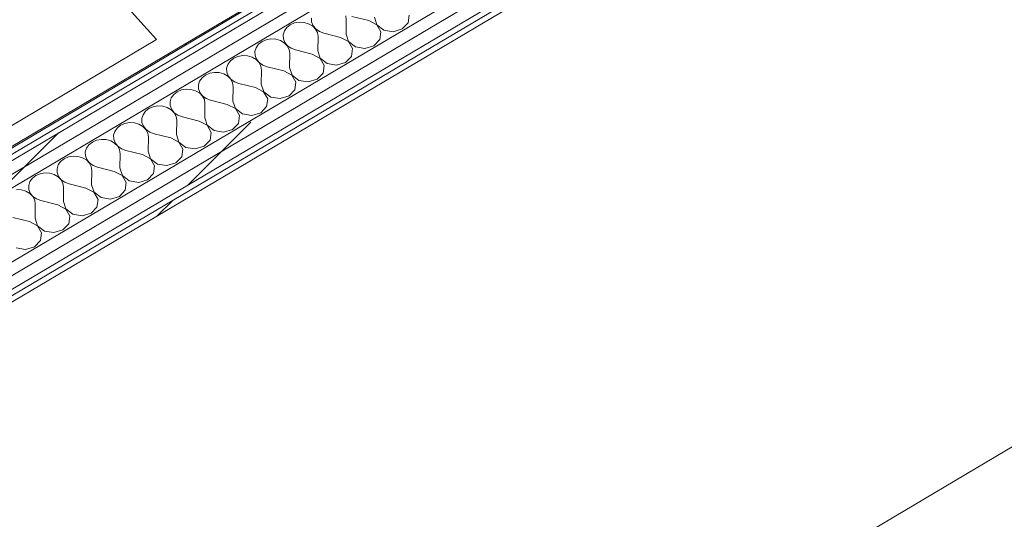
# Model space of a CAD drawing. Header units: millimetres. Extents: x -36631 to 27388, y -24993 to 6945.
# Tile 146 of 256: x 2478 to 3474, y -16258 to -15753. Entities that reach past the tile are written whole.
import ezdxf

# ---------------------------------------------------------------- set-up
doc = ezdxf.new("R2010")
doc.units = ezdxf.units.MM
doc.header["$MEASUREMENT"] = 0
doc.linetypes.add('Wipeout_Contour', pattern=[1000, 0, -1000])
for name, color, linetype in [('14_PAV_Paviment existent', 7, 'Continuous'), ('Nuevo_08_E_Envans secs', 7, 'Continuous'), ('Nuevo_09_EI_Mobiliari general', 7, 'Continuous')]:
    doc.layers.add(name, color=color, linetype=linetype)
for name, color, linetype, lineweight in [('14_PAV_Paviment existent_Pluma_Nº__89', 7, 'Continuous', 5), ('Nuevo_08_E_Envans secs_Pluma_Nº__1', 7, 'Continuous', 5), ('Nuevo_09_EI_Mobiliari general_Pluma_Nº__1', 7, 'Continuous', 5), ('Nuevo_09_EI_Mobiliari general_Pluma_Nº__24', 252, 'Continuous', 5)]:
    doc.layers.add(name, color=color, linetype=linetype, lineweight=lineweight)
for name, color, linetype, lineweight, true_color in [('Nuevo_08_E_Envans secs_Pluma_Nº__102', 7, 'Continuous', 5, 0xcccccc), ('Nuevo_08_E_Envans secs_Pluma_Nº__171', 171, 'Continuous', 13, 0xaaaaff), ('Nuevo_08_E_Envans secs_Pluma_Nº__177', 7, 'Continuous', 15, 0xf7e046)]:
    doc.layers.add(name, color=color, linetype=linetype, lineweight=lineweight, true_color=true_color)
pattern_1 = [(45, (0, 0), (-183.8478, 183.8478), [195, -65]), (45, (7e-14, 183.85), (-183.8478, 183.8478), [195, -65])]

# ---------------------------------------------------------------- blocks, each defined once
blk = doc.blocks.new('Elem Sección_150_1')
at = {"layer": 'Nuevo_09_EI_Mobiliari general_Pluma_Nº__1', "color": 7, "linetype": 'Continuous', "lineweight": 5}
blk.add_line((2646.07, -15776.96), (2646.07, -15778.4), dxfattribs=at)
at = {"layer": 'Nuevo_09_EI_Mobiliari general_Pluma_Nº__24', "color": 252, "linetype": 'Continuous', "lineweight": 5}
for p, q in [((2445.24, -15581.29), (2616.42, -15773.14)), ((2616.42, -15773.14), (2339.19, -15937.06))]:
    blk.add_line(p, q, dxfattribs=at)
at = {"layer": 'Nuevo_09_EI_Mobiliari general_Pluma_Nº__24', "color": 252, "linetype": 'Continuous', "lineweight": 5, "flags": 128}
blk.add_lwpolyline([(4203.96, -14855.81), (3892.38, -15040.04), (3580.8, -15224.27), (3269.22, -15408.5), (2957.65, -15592.73), (2646.07, -15776.96), (2334.49, -15961.2), (2022.91, -16145.43)], dxfattribs=at)
blk = doc.blocks.new('*X179')
at = {"layer": 'Nuevo_08_E_Envans secs_Pluma_Nº__102', "color": 254, "linetype": 'Continuous', "lineweight": 5, "true_color": 0xcccccc}
for p, q in [((2808.52, -15753.04), (2807.92, -15749.1)), ((2831.15, -15753.89), (2814.24, -15749.66)), ((2870.92, -15756.16), (2872, -15748.34)), ((2751.82, -15758.14), (2748.31, -15760.89)), ((2756.13, -15756.26), (2751.82, -15758.14)), ((2760.9, -15755.42), (2756.13, -15756.26)), ((2765.77, -15755.67), (2760.9, -15755.42)), ((2770.37, -15756.99), (2765.77, -15755.67)), ((2774.35, -15759.29), (2770.37, -15756.99)), ((2773.26, -15751.24), (2773.39, -15755.21)), ((2773.39, -15755.21), (2774.85, -15759)), ((2777.41, -15762.39), (2774.35, -15759.29)), ((2774.85, -15759), (2777.52, -15762.32)), ((2808.26, -15767.44), (2808.52, -15753.04)), ((2839.26, -15758.17), (2831.15, -15753.89)), ((2836.87, -15750.5), (2839.37, -15758.1)), ((2843.39, -15765.28), (2839.26, -15758.17)), ((2839.37, -15758.1), (2846.41, -15763.49)), ((2864.96, -15762.35), (2870.92, -15756.16)), ((2745.86, -15764.33), (2744.65, -15768.18)), ((2744.65, -15768.18), (2744.78, -15772.15)), ((2748.31, -15760.89), (2745.86, -15764.33)), ((2779.31, -15766.04), (2777.41, -15762.39)), ((2777.52, -15762.32), (2781.21, -15764.92)), ((2779.91, -15769.99), (2779.31, -15766.04)), ((2779.65, -15784.38), (2779.91, -15769.99)), ((2781.21, -15764.92), (2785.63, -15766.6)), ((2802.54, -15770.83), (2785.63, -15766.6)), ((2808.26, -15767.44), (2810.76, -15775.04)), ((2842.31, -15773.1), (2843.39, -15765.28)), ((2846.41, -15763.49), (2855.88, -15765.06)), ((2855.88, -15765.06), (2864.96, -15762.35)), ((2719.7, -15777.84), (2717.25, -15781.27)), ((2723.22, -15775.08), (2719.7, -15777.84)), ((2727.52, -15773.21), (2723.22, -15775.08)), ((2732.29, -15772.36), (2727.52, -15773.21)), ((2737.16, -15772.61), (2732.29, -15772.36)), ((2741.76, -15773.94), (2737.16, -15772.61)), ((2745.74, -15776.23), (2741.76, -15773.94)), ((2744.78, -15772.15), (2746.24, -15775.94)), ((2748.8, -15779.33), (2745.74, -15776.23)), ((2746.24, -15775.94), (2748.92, -15779.26)), ((2750.7, -15782.99), (2748.8, -15779.33)), ((2748.92, -15779.26), (2752.6, -15781.86)), ((2810.65, -15775.11), (2802.54, -15770.83)), ((2814.78, -15782.22), (2810.65, -15775.11)), ((2810.76, -15775.04), (2817.8, -15780.43)), ((2827.27, -15782), (2836.35, -15779.29)), ((2836.35, -15779.29), (2842.31, -15773.1)), ((2698.91, -15790.15), (2694.61, -15792.02)), ((2703.68, -15789.3), (2698.91, -15790.15)), ((2708.55, -15789.55), (2703.68, -15789.3)), ((2713.15, -15790.88), (2708.55, -15789.55)), ((2717.25, -15781.27), (2716.04, -15785.12)), ((2716.04, -15785.12), (2716.17, -15789.09)), ((2716.17, -15789.09), (2717.63, -15792.88)), ((2751.3, -15786.93), (2750.7, -15782.99)), ((2751.05, -15801.32), (2751.3, -15786.93)), ((2752.6, -15781.86), (2757.03, -15783.54)), ((2773.93, -15787.77), (2757.03, -15783.54)), ((2782.04, -15792.05), (2773.93, -15787.77)), ((2779.65, -15784.38), (2782.16, -15791.98)), ((2807.74, -15796.23), (2813.71, -15790.04)), ((2813.71, -15790.04), (2814.78, -15782.22)), ((2817.8, -15780.43), (2827.27, -15782)), ((2688.64, -15798.21), (2687.44, -15802.06)), ((2691.1, -15794.78), (2688.64, -15798.21)), ((2694.61, -15792.02), (2691.1, -15794.78)), ((2717.13, -15793.17), (2713.15, -15790.88)), ((2720.19, -15796.27), (2717.13, -15793.17)), ((2717.63, -15792.88), (2720.31, -15796.2)), ((2722.1, -15799.93), (2720.19, -15796.27)), ((2720.31, -15796.2), (2724, -15798.8)), ((2722.7, -15803.87), (2722.1, -15799.93)), ((2724, -15798.8), (2728.42, -15800.48)), ((2786.18, -15799.16), (2782.04, -15792.05)), ((2782.16, -15791.98), (2789.2, -15797.37)), ((2785.1, -15806.98), (2786.18, -15799.16)), ((2789.2, -15797.37), (2798.67, -15798.95)), ((2798.67, -15798.95), (2807.74, -15796.23)), ((2666, -15808.96), (2662.49, -15811.72)), ((2670.31, -15807.09), (2666, -15808.96)), ((2675.08, -15806.25), (2670.31, -15807.09)), ((2679.95, -15806.5), (2675.08, -15806.25)), ((2684.55, -15807.82), (2679.95, -15806.5)), ((2688.53, -15810.12), (2684.55, -15807.82)), ((2687.44, -15802.06), (2687.57, -15806.03)), ((2687.57, -15806.03), (2689.02, -15809.82)), ((2691.59, -15813.21), (2688.53, -15810.12)), ((2689.02, -15809.82), (2691.7, -15813.14)), ((2722.44, -15818.26), (2722.7, -15803.87)), ((2745.32, -15804.71), (2728.42, -15800.48)), ((2753.43, -15808.99), (2745.32, -15804.71)), ((2751.05, -15801.32), (2753.55, -15808.92)), ((2757.57, -15816.1), (2753.43, -15808.99)), ((2753.55, -15808.92), (2760.59, -15814.31)), ((2779.13, -15813.17), (2785.1, -15806.98)), ((2660.04, -15815.15), (2658.83, -15819)), ((2658.83, -15819), (2658.96, -15822.97)), ((2662.49, -15811.72), (2660.04, -15815.15)), ((2693.49, -15816.87), (2691.59, -15813.21)), ((2691.7, -15813.14), (2695.39, -15815.74)), ((2694.09, -15820.81), (2693.49, -15816.87)), ((2695.39, -15815.74), (2699.81, -15817.42)), ((2716.72, -15821.65), (2699.81, -15817.42)), ((2722.44, -15818.26), (2724.94, -15825.86)), ((2756.49, -15823.92), (2757.57, -15816.1)), ((2760.59, -15814.31), (2770.06, -15815.89)), ((2770.06, -15815.89), (2779.13, -15813.17)), ((2633.88, -15828.66), (2631.43, -15832.09)), ((2637.39, -15825.9), (2633.88, -15828.66)), ((2641.7, -15824.03), (2637.39, -15825.9)), ((2646.47, -15823.19), (2641.7, -15824.03)), ((2651.34, -15823.44), (2646.47, -15823.19)), ((2655.94, -15824.76), (2651.34, -15823.44)), ((2659.92, -15827.06), (2655.94, -15824.76)), ((2658.96, -15822.97), (2660.42, -15826.76)), ((2662.98, -15830.15), (2659.92, -15827.06)), ((2660.42, -15826.76), (2663.09, -15830.08)), ((2664.88, -15833.81), (2662.98, -15830.15)), ((2663.09, -15830.08), (2666.78, -15832.68)), ((2693.83, -15835.21), (2694.09, -15820.81)), ((2724.83, -15825.93), (2716.72, -15821.65)), ((2728.96, -15833.04), (2724.83, -15825.93)), ((2724.94, -15825.86), (2731.98, -15831.25)), ((2741.45, -15832.83), (2750.53, -15830.11)), ((2750.53, -15830.11), (2756.49, -15823.92)), ((2617.86, -15840.13), (2613.09, -15840.97)), ((2622.73, -15840.38), (2617.86, -15840.13)), ((2631.43, -15832.09), (2630.22, -15835.94)), ((2630.22, -15835.94), (2630.35, -15839.91)), ((2630.35, -15839.91), (2631.81, -15843.7)), ((2665.48, -15837.75), (2664.88, -15833.81)), ((2665.22, -15852.15), (2665.48, -15837.75)), ((2666.78, -15832.68), (2671.2, -15834.36)), ((2688.11, -15838.59), (2671.2, -15834.36)), ((2696.22, -15842.87), (2688.11, -15838.59)), ((2693.83, -15835.21), (2696.34, -15842.8)), ((2727.88, -15840.86), (2728.96, -15833.04)), ((2731.98, -15831.25), (2741.45, -15832.83)), ((2602.82, -15849.03), (2601.61, -15852.88)), ((2605.27, -15845.6), (2602.82, -15849.03)), ((2608.79, -15842.84), (2605.27, -15845.6)), ((2613.09, -15840.97), (2608.79, -15842.84)), ((2627.33, -15841.7), (2622.73, -15840.38)), ((2631.31, -15844), (2627.33, -15841.7)), ((2634.37, -15847.09), (2631.31, -15844)), ((2631.81, -15843.7), (2634.49, -15847.02)), ((2636.27, -15850.75), (2634.37, -15847.09)), ((2634.49, -15847.02), (2638.18, -15849.62)), ((2638.18, -15849.62), (2642.6, -15851.3)), ((2700.35, -15849.98), (2696.22, -15842.87)), ((2696.34, -15842.8), (2703.37, -15848.2)), ((2699.28, -15857.8), (2700.35, -15849.98)), ((2703.37, -15848.2), (2712.85, -15849.77)), ((2712.85, -15849.77), (2721.92, -15847.05)), ((2721.92, -15847.05), (2727.88, -15840.86)), ((2580.18, -15859.78), (2576.67, -15862.54)), ((2584.48, -15857.91), (2580.18, -15859.78)), ((2589.25, -15857.07), (2584.48, -15857.91)), ((2594.12, -15857.32), (2589.25, -15857.07)), ((2598.72, -15858.64), (2594.12, -15857.32)), ((2602.7, -15860.94), (2598.72, -15858.64)), ((2601.61, -15852.88), (2601.74, -15856.85)), ((2601.74, -15856.85), (2603.2, -15860.64)), ((2636.88, -15854.69), (2636.27, -15850.75)), ((2636.62, -15869.09), (2636.88, -15854.69)), ((2659.5, -15855.53), (2642.6, -15851.3)), ((2667.61, -15859.81), (2659.5, -15855.53)), ((2665.22, -15852.15), (2667.73, -15859.75)), ((2671.75, -15866.93), (2667.61, -15859.81)), ((2667.73, -15859.75), (2674.77, -15865.14)), ((2693.31, -15864), (2699.28, -15857.8)), ((2574.21, -15865.98), (2573.01, -15869.82)), ((2573.01, -15869.82), (2573.14, -15873.8)), ((2576.67, -15862.54), (2574.21, -15865.98)), ((2605.76, -15864.03), (2602.7, -15860.94)), ((2603.2, -15860.64), (2605.88, -15863.97)), ((2607.67, -15867.69), (2605.76, -15864.03)), ((2605.88, -15863.97), (2609.57, -15866.57)), ((2608.27, -15871.63), (2607.67, -15867.69)), ((2609.57, -15866.57), (2613.99, -15868.25)), ((2630.89, -15872.48), (2613.99, -15868.25)), ((2636.62, -15869.09), (2639.12, -15876.69)), ((2670.67, -15874.75), (2671.75, -15866.93)), ((2674.77, -15865.14), (2684.24, -15866.71)), ((2684.24, -15866.71), (2693.31, -15864)), ((2548.06, -15879.48), (2545.61, -15882.92)), ((2551.57, -15876.73), (2548.06, -15879.48)), ((2555.88, -15874.85), (2551.57, -15876.73)), ((2560.65, -15874.01), (2555.88, -15874.85)), ((2565.52, -15874.26), (2560.65, -15874.01)), ((2570.12, -15875.58), (2565.52, -15874.26)), ((2574.1, -15877.88), (2570.12, -15875.58)), ((2573.14, -15873.8), (2574.6, -15877.59)), ((2577.16, -15880.98), (2574.1, -15877.88)), ((2574.6, -15877.59), (2577.27, -15880.91)), ((2608.01, -15886.03), (2608.27, -15871.63)), ((2639.01, -15876.76), (2630.89, -15872.48)), ((2643.14, -15883.87), (2639.01, -15876.76)), ((2639.12, -15876.69), (2646.16, -15882.08)), ((2664.7, -15880.94), (2670.67, -15874.75)), ((2545.61, -15882.92), (2544.4, -15886.77)), ((2544.4, -15886.77), (2544.53, -15890.74)), ((2579.06, -15884.63), (2577.16, -15880.98)), ((2577.27, -15880.91), (2580.96, -15883.51)), ((2579.66, -15888.58), (2579.06, -15884.63)), ((2579.4, -15902.97), (2579.66, -15888.58)), ((2580.96, -15883.51), (2585.38, -15885.19)), ((2602.29, -15889.42), (2585.38, -15885.19)), ((2610.4, -15893.7), (2602.29, -15889.42)), ((2608.01, -15886.03), (2610.51, -15893.63)), ((2642.06, -15891.69), (2643.14, -15883.87)), ((2646.16, -15882.08), (2655.63, -15883.65)), ((2655.63, -15883.65), (2664.7, -15880.94)), ((2517, -15899.86), (2515.79, -15903.71)), ((2519.45, -15896.42), (2517, -15899.86)), ((2522.96, -15893.67), (2519.45, -15896.42)), ((2527.27, -15891.8), (2522.96, -15893.67)), ((2532.04, -15890.95), (2527.27, -15891.8)), ((2536.91, -15891.2), (2532.04, -15890.95)), ((2541.51, -15892.53), (2536.91, -15891.2)), ((2545.49, -15894.82), (2541.51, -15892.53)), ((2544.53, -15890.74), (2545.99, -15894.53)), ((2548.55, -15897.92), (2545.49, -15894.82)), ((2545.99, -15894.53), (2548.66, -15897.85)), ((2550.45, -15901.57), (2548.55, -15897.92)), ((2548.66, -15897.85), (2552.35, -15900.45)), ((2614.53, -15900.81), (2610.4, -15893.7)), ((2610.51, -15893.63), (2617.55, -15899.02)), ((2617.55, -15899.02), (2627.02, -15900.59)), ((2627.02, -15900.59), (2636.1, -15897.88)), ((2636.1, -15897.88), (2642.06, -15891.69)), ((2498.66, -15908.74), (2494.36, -15910.61)), ((2503.43, -15907.89), (2498.66, -15908.74)), ((2508.3, -15908.14), (2503.43, -15907.89)), ((2512.9, -15909.47), (2508.3, -15908.14)), ((2516.88, -15911.76), (2512.9, -15909.47)), ((2515.79, -15903.71), (2515.92, -15907.68)), ((2515.92, -15907.68), (2517.38, -15911.47)), ((2551.05, -15905.52), (2550.45, -15901.57)), ((2550.79, -15919.91), (2551.05, -15905.52)), ((2552.35, -15900.45), (2556.77, -15902.13)), ((2573.68, -15906.36), (2556.77, -15902.13)), ((2581.79, -15910.64), (2573.68, -15906.36)), ((2579.4, -15902.97), (2581.91, -15910.57)), ((2607.49, -15914.82), (2613.46, -15908.63)), ((2613.46, -15908.63), (2614.53, -15900.81)), ((2488.39, -15916.8), (2487.18, -15920.65)), ((2490.84, -15913.37), (2488.39, -15916.8)), ((2494.36, -15910.61), (2490.84, -15913.37)), ((2519.94, -15914.86), (2516.88, -15911.76)), ((2517.38, -15911.47), (2520.06, -15914.79)), ((2521.84, -15918.52), (2519.94, -15914.86)), ((2520.06, -15914.79), (2523.75, -15917.39)), ((2522.45, -15922.46), (2521.84, -15918.52)), ((2523.75, -15917.39), (2528.17, -15919.07)), ((2545.07, -15923.3), (2528.17, -15919.07)), ((2585.92, -15917.75), (2581.79, -15910.64)), ((2581.91, -15910.57), (2588.95, -15915.96)), ((2584.85, -15925.57), (2585.92, -15917.75)), ((2588.95, -15915.96), (2598.42, -15917.54)), ((2598.42, -15917.54), (2607.49, -15914.82)), ((2479.69, -15925.08), (2474.82, -15924.83)), ((2484.29, -15926.41), (2479.69, -15925.08)), ((2488.28, -15928.71), (2484.29, -15926.41)), ((2487.18, -15920.65), (2487.31, -15924.62)), ((2487.31, -15924.62), (2488.77, -15928.41)), ((2491.33, -15931.8), (2488.28, -15928.71)), ((2488.77, -15928.41), (2491.45, -15931.73)), ((2522.19, -15936.85), (2522.45, -15922.46)), ((2553.18, -15927.58), (2545.07, -15923.3)), ((2550.79, -15919.91), (2553.3, -15927.51)), ((2557.32, -15934.69), (2553.18, -15927.58)), ((2553.3, -15927.51), (2560.34, -15932.9)), ((2578.88, -15931.76), (2584.85, -15925.57)), ((2493.24, -15935.46), (2491.33, -15931.8)), ((2491.45, -15931.73), (2495.14, -15934.33)), ((2493.84, -15939.4), (2493.24, -15935.46)), ((2493.58, -15953.79), (2493.84, -15939.4)), ((2495.14, -15934.33), (2499.56, -15936.01)), ((2516.46, -15940.24), (2499.56, -15936.01)), ((2522.19, -15936.85), (2524.69, -15944.45)), ((2556.24, -15942.51), (2557.32, -15934.69)), ((2560.34, -15932.9), (2569.81, -15934.48)), ((2569.81, -15934.48), (2578.88, -15931.76)), ((2524.58, -15944.52), (2516.46, -15940.24)), ((2528.71, -15951.63), (2524.58, -15944.52)), ((2524.69, -15944.45), (2531.73, -15949.84)), ((2541.2, -15951.42), (2550.27, -15948.7)), ((2550.27, -15948.7), (2556.24, -15942.51)), ((2487.86, -15957.18), (2470.95, -15952.95)), ((2495.97, -15961.46), (2487.86, -15957.18)), ((2493.58, -15953.79), (2496.08, -15961.39)), ((2521.67, -15965.64), (2527.63, -15959.45)), ((2527.63, -15959.45), (2528.71, -15951.63)), ((2531.73, -15949.84), (2541.2, -15951.42)), ((2500.1, -15968.57), (2495.97, -15961.46)), ((2496.08, -15961.39), (2503.12, -15966.79)), ((2499.03, -15976.39), (2500.1, -15968.57)), ((2503.12, -15966.79), (2512.59, -15968.36)), ((2512.59, -15968.36), (2521.67, -15965.64)), ((2493.06, -15982.59), (2499.03, -15976.39)), ((2474.52, -15983.73), (2483.99, -15985.3)), ((2483.99, -15985.3), (2493.06, -15982.59))]:
    blk.add_line(p, q, dxfattribs=at)
blk = doc.blocks.new('Elem Sección_167_1')
at = {"layer": 'Nuevo_08_E_Envans secs', "lineweight": 0}
blk.add_blockref('*X179', (0, 0), dxfattribs=at)
at = {"color": 254, "linetype": 'Wipeout_Contour', "lineweight": 0, "ltscale": 66621.807747}
blk.add_wipeout([(-442.34, -17756.9), (-438.59, -17761.09), (4340.58, -14930.85), (4336.83, -14926.66)], dxfattribs=at).dxf.layer = 'Nuevo_08_E_Envans secs'
at = {"layer": 'Nuevo_08_E_Envans secs_Pluma_Nº__171', "linetype": 'Continuous', "lineweight": 13, "true_color": 0xaaaaff}
h = blk.add_hatch(dxfattribs=at)
h.set_pattern_fill('Panellat_HPL_0001', color=161, style=0, pattern_type=2)
h.set_pattern_definition(pattern_1)
h.paths.add_polyline_path([(-442.34, -17756.9), (-438.59, -17761.09), (4340.58, -14930.85), (4336.83, -14926.66)])
at = {"color": 254, "linetype": 'Wipeout_Contour', "lineweight": 0, "ltscale": 65628.548103}
blk.add_wipeout([(4241.02, -14860.56), (4232.9, -14851.48), (-5.24, -17361.33), (2.87, -17370.41)], dxfattribs=at).dxf.layer = 'Nuevo_08_E_Envans secs'
at = {"layer": 'Nuevo_08_E_Envans secs_Pluma_Nº__177', "linetype": 'Continuous', "lineweight": 15, "true_color": 0xf7e046}
h = blk.add_hatch(dxfattribs=at)
h.set_pattern_fill('Panellat_HPL_0001', color=53, style=0, pattern_type=2)
h.set_pattern_definition(pattern_1)
h.paths.add_polyline_path([(4241.02, -14860.56), (4232.9, -14851.48), (-5.24, -17361.33), (2.87, -17370.41)])
at = {"color": 254, "linetype": 'Wipeout_Contour', "lineweight": 0, "ltscale": 65668.628494}
blk.add_wipeout([(4241.02, -14860.56), (2.87, -17370.41), (10.99, -17379.49), (4249.13, -14869.64)], dxfattribs=at).dxf.layer = 'Nuevo_08_E_Envans secs'
at = {"layer": 'Nuevo_08_E_Envans secs_Pluma_Nº__177', "linetype": 'Continuous', "lineweight": 15, "true_color": 0xf7e046}
h = blk.add_hatch(dxfattribs=at)
h.set_pattern_fill('Panellat_HPL_0001', color=53, style=0, pattern_type=2)
h.set_pattern_definition(pattern_1)
h.paths.add_polyline_path([(4241.02, -14860.56), (2.87, -17370.41), (10.99, -17379.49), (4249.13, -14869.64)])
at = {"color": 254, "linetype": 'Wipeout_Contour', "lineweight": 0, "ltscale": 65939.117413}
blk.add_wipeout([(30.65, -17442.61), (38.77, -17451.69), (4324.97, -14913.39), (4316.86, -14904.31)], dxfattribs=at).dxf.layer = 'Nuevo_08_E_Envans secs'
at = {"layer": 'Nuevo_08_E_Envans secs_Pluma_Nº__177', "linetype": 'Continuous', "lineweight": 15, "true_color": 0xf7e046}
h = blk.add_hatch(dxfattribs=at)
h.set_pattern_fill('Panellat_HPL_0001', color=53, style=0, pattern_type=2)
h.set_pattern_definition(pattern_1)
h.paths.add_polyline_path([(30.65, -17442.61), (38.77, -17451.69), (4324.97, -14913.39), (4316.86, -14904.31)])
at = {"color": 254, "linetype": 'Wipeout_Contour', "lineweight": 0, "ltscale": 136919.64637}
blk.add_wipeout([(-408.71, -17716.69), (-454.2, -17743.63), (-446.08, -17752.71), (4333.09, -14922.47), (4324.97, -14913.39), (38.77, -17451.69), (-175.79, -17578.75), (-194.16, -17589.63)], dxfattribs=at).dxf.layer = 'Nuevo_08_E_Envans secs'
at = {"layer": 'Nuevo_08_E_Envans secs_Pluma_Nº__177', "linetype": 'Continuous', "lineweight": 15, "true_color": 0xf7e046}
h = blk.add_hatch(dxfattribs=at)
h.set_pattern_fill('Panellat_HPL_0001', color=53, style=0, pattern_type=2)
h.set_pattern_definition(pattern_1)
h.paths.add_polyline_path([(-408.71, -17716.69), (-454.2, -17743.63), (-446.08, -17752.71), (4333.09, -14922.47), (4324.97, -14913.39), (38.77, -17451.69), (-175.79, -17578.75), (-194.16, -17589.63)])
at = {"color": 254, "linetype": 'Wipeout_Contour', "lineweight": 0, "ltscale": 65571.120085}
blk.add_wipeout([(4209.11, -14852.76), (3.58, -17343.29), (7.32, -17347.48), (4212.85, -14856.95)], dxfattribs=at).dxf.layer = 'Nuevo_08_E_Envans secs'
at = {"layer": 'Nuevo_08_E_Envans secs_Pluma_Nº__171', "linetype": 'Continuous', "lineweight": 13, "true_color": 0xaaaaff}
h = blk.add_hatch(dxfattribs=at)
h.set_pattern_fill('Panellat_HPL_0001', color=161, style=0, pattern_type=2)
h.set_pattern_definition(pattern_1)
h.paths.add_polyline_path([(4209.11, -14852.76), (3.58, -17343.29), (7.32, -17347.48), (4212.85, -14856.95)])
at = {"layer": 'Nuevo_08_E_Envans secs_Pluma_Nº__1', "color": 7, "linetype": 'Continuous', "lineweight": 5}
for p, q in [((4241.02, -14860.56), (2.87, -17370.41)), ((4221.75, -14858.09), (5.92, -17354.72)), ((4212.85, -14856.95), (7.32, -17347.48)), ((4203.96, -14855.81), (8.73, -17340.24)), ((4249.13, -14869.64), (10.99, -17379.49)), ((4316.86, -14904.31), (30.65, -17442.61)), ((4324.97, -14913.39), (38.77, -17451.69)), ((4333.09, -14922.47), (-446.08, -17752.71)), ((4336.83, -14926.66), (-442.34, -17756.9)), ((4340.58, -14930.85), (-438.59, -17761.09))]:
    blk.add_line(p, q, dxfattribs=at)
blk = doc.blocks.new('Elem Sección_389_1')
at = {"layer": '14_PAV_Paviment existent_Pluma_Nº__89', "color": 7, "linetype": 'Continuous', "lineweight": 5}
blk.add_line((11031.93, -11714.01), (-438.59, -18506.89), dxfattribs=at)

msp = doc.modelspace()

# ---------------------------------------------------------------- block references
at = {"layer": 'Nuevo_09_EI_Mobiliari general', "lineweight": 0}
msp.add_blockref('Elem Sección_150_1', (0, 0), dxfattribs=at)

# ---------------------------------------------------------------- next in the draw order: block references
at = {"layer": 'Nuevo_08_E_Envans secs', "lineweight": 0}
msp.add_blockref('Elem Sección_167_1', (0, 0), dxfattribs=at)

# ---------------------------------------------------------------- next in the draw order: block references
at = {"layer": '14_PAV_Paviment existent', "lineweight": 0}
msp.add_blockref('Elem Sección_389_1', (0, 0), dxfattribs=at)

doc.saveas('drawing.dxf')
